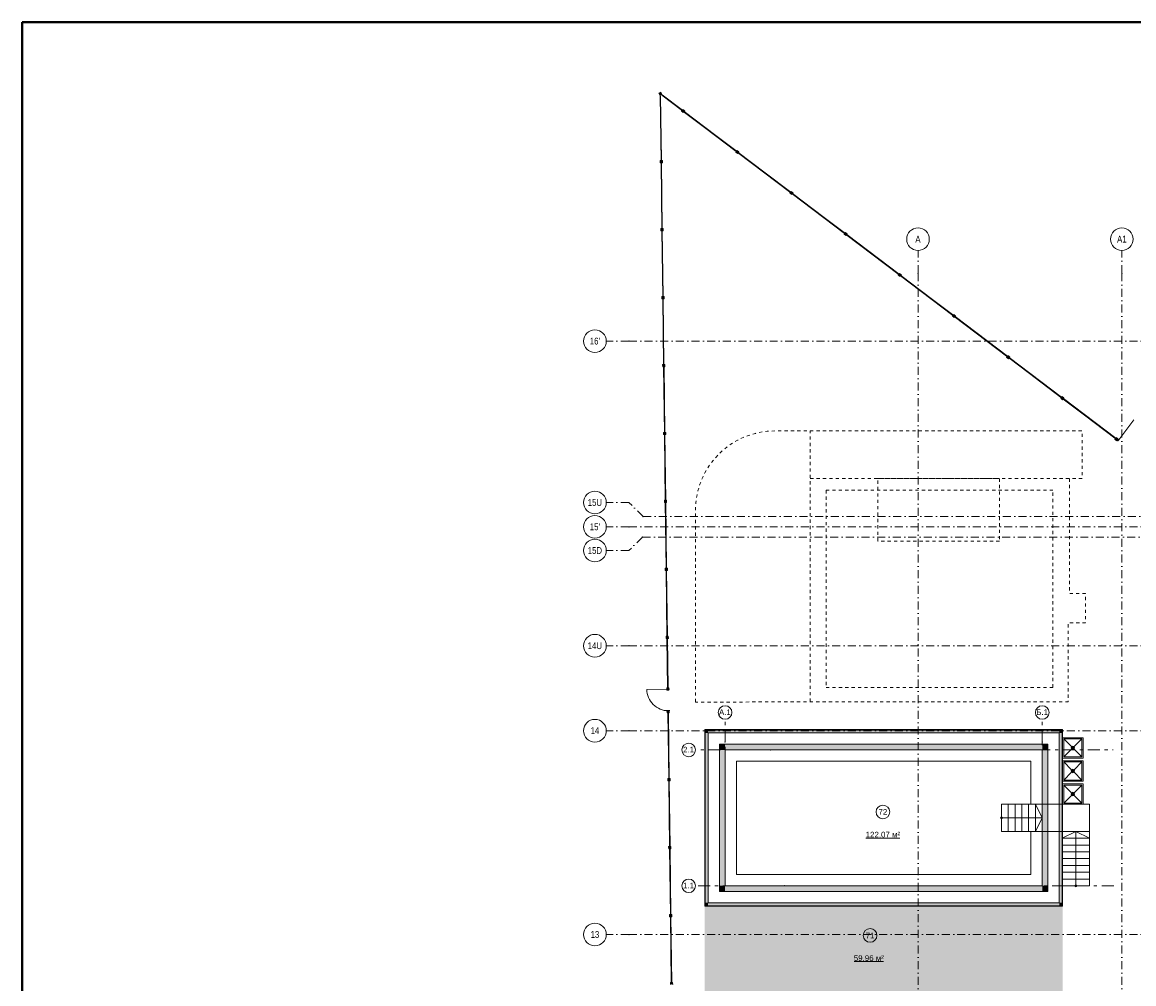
# Model space of a CAD drawing. Header units: millimetres. Extents: x 0 to 415, y 0 to 589.
# Tile 36 of 40: x 20 to 265, y 377 to 589. Entities that reach past the tile are written whole.
import ezdxf
from ezdxf.xclip import XClip

# ---------------------------------------------------------------- set-up
doc = ezdxf.new("R2010")
doc.units = ezdxf.units.MM
doc.header["$MEASUREMENT"] = 0
doc.header["$XCLIPFRAME"] = 0
for name, pattern in [('короткая штриховая', [2.822222, 1.411111, -1.411111]), ('Штрих-Штриховая', [10.936111, 5.291667, -2.116667, 1.411111, -2.116667]), ('Штрихпунктирная', [6.702778, 3.527778, -1.763889, 0, -1.411111])]:
    doc.linetypes.add(name, pattern=pattern)
for name, color, linetype in [('Интерьер - Мебель', 7, 'Continuous'), ('Интерьер - Сантехника', 7, 'Continuous'), ('Конструктив - Лестницы в бассейны', 7, 'Continuous'), ('Конструктив - стены бассейнов жб нов', 7, 'Continuous'), ('Местность - Забор', 7, 'Continuous'), ('УЛИЦА_Штриховка отделки_сцена', 7, 'Continuous'), ('Элемент Модели - Зона', 7, 'Continuous'), ('Элемент модели - Зоны уличных помещений', 7, 'Continuous'), ('Элемент Модели - Оси', 7, 'Continuous'), ('Элемент модели - Оси Улица Бани', 7, 'Continuous')]:
    doc.layers.add(name, color=color, linetype=linetype)
doc.styles.add('СГЕНЕРИР_СТИЛЬ_1', font='txt')
doc.styles.add('СГЕНЕРИР_СТИЛЬ_3', font='txt')

# ---------------------------------------------------------------- blocks, each defined once
blk = doc.blocks.new('Чертеж_2_2', base_point=(217.7, 72.6))
at = {"layer": 'Конструктив - Лестницы в бассейны', "linetype": 'Continuous', "lineweight": 0, "true_color": 0xffffff}
blk.add_hatch(color=7, dxfattribs=at).paths.add_polyline_path([(236.12, 413.16, 1), (236.12, 413.54, 1)])
at = {"layer": 'Конструктив - стены бассейнов жб нов', "linetype": 'Continuous', "lineweight": 0, "true_color": 0x000000}
for points in [[(170.72, 432.85), (170.62, 432.85), (170.72, 432.75)], [(170.72, 432.75), (170.62, 432.85), (170.62, 432.75)], [(170.62, 432.75), (170.62, 393.95), (170.72, 393.95), (170.72, 432.75)], [(170.72, 432.75), (249.52, 432.75), (249.52, 432.85), (170.72, 432.85)], [(171.37, 432.75), (170.72, 432.75), (171.37, 432.1)], [(171.37, 432.1), (170.72, 432.75), (170.72, 432.1)], [(171.37, 394.6), (171.37, 432.1), (170.72, 432.1), (170.72, 394.6)], [(171.37, 432.1), (248.87, 432.1), (248.87, 432.75), (171.37, 432.75)], [(248.87, 432.1), (249.52, 432.1), (249.52, 432.75)], [(248.87, 432.1), (249.52, 432.75), (248.87, 432.75)], [(248.87, 432.1), (248.87, 394.6), (249.52, 394.6), (249.52, 432.1)], [(249.52, 432.75), (249.62, 432.75), (249.62, 432.85)], [(249.52, 432.75), (249.62, 432.85), (249.52, 432.85)], [(249.52, 432.75), (249.52, 393.95), (249.62, 393.95), (249.62, 432.75)], [(175.12, 429.6), (173.87, 429.6), (175.12, 428.35)], [(175.12, 428.35), (173.87, 429.6), (173.87, 428.35)], [(175.12, 428.35), (245.12, 428.35), (245.12, 429.6), (175.12, 429.6)], [(245.12, 428.35), (246.37, 428.35), (246.37, 429.6)], [(245.12, 428.35), (246.37, 429.6), (245.12, 429.6)], [(175.12, 398.35), (175.12, 428.35), (173.87, 428.35), (173.87, 398.35)], [(245.12, 428.35), (245.12, 398.35), (246.37, 398.35), (246.37, 428.35)], [(255.52, 416.38), (249.62, 416.38), (249.62, 416.35), (255.52, 416.35)], [(255.52, 416.35), (255.55, 416.38), (255.52, 416.38)], [(255.52, 416.35), (255.55, 416.35), (255.55, 416.38)], [(255.52, 416.35), (255.52, 410.35), (255.55, 410.35), (255.55, 416.35)], [(255.55, 408.85), (255.55, 410.35), (255.52, 410.35), (255.52, 408.85)], [(175.12, 398.35), (173.87, 397.1), (175.12, 397.1)], [(173.87, 398.35), (173.87, 397.1), (175.12, 398.35)], [(245.12, 398.35), (175.12, 398.35), (175.12, 397.1), (245.12, 397.1)], [(245.12, 398.35), (246.37, 397.1), (246.37, 398.35)], [(245.12, 397.1), (246.37, 397.1), (245.12, 398.35)], [(170.62, 393.85), (170.72, 393.85), (170.72, 393.95)], [(170.72, 393.95), (170.62, 393.95), (170.62, 393.85)], [(171.37, 394.6), (170.72, 393.95), (171.37, 393.95)], [(170.72, 394.6), (170.72, 393.95), (171.37, 394.6)], [(170.72, 393.85), (249.52, 393.85), (249.52, 393.95), (170.72, 393.95)], [(248.87, 394.6), (171.37, 394.6), (171.37, 393.95), (248.87, 393.95)], [(248.87, 394.6), (249.52, 393.95), (249.52, 394.6)], [(248.87, 393.95), (249.52, 393.95), (248.87, 394.6)], [(249.52, 393.95), (249.62, 393.85), (249.62, 393.95)], [(249.52, 393.85), (249.62, 393.85), (249.52, 393.95)]]:
    blk.add_hatch(color=18, dxfattribs=at).paths.add_polyline_path(points)
at = {"layer": 'Местность - Забор', "linetype": 'Continuous', "lineweight": 0, "true_color": 0x000000}
for points in [[(160.51, 573.31), (160.74, 572.87), (161.18, 573.09), (160.96, 573.54)], [(160.9, 572.78), (160.8, 572.78), (160.98, 558.3), (161.08, 558.3)], [(165.75, 569.43), (165.81, 569.51), (161.21, 572.99), (161.15, 572.91)], [(165.79, 569.49), (165.76, 569.45), (165.64, 569.54), (165.51, 569.36), (165.9, 569.06), (166.04, 569.24), (165.92, 569.33), (165.95, 569.37), (166.07, 569.28), (166.21, 569.46), (165.81, 569.76), (165.67, 569.58)], [(177.7, 560.37), (177.76, 560.45), (165.97, 569.39), (165.9, 569.31)], [(177.75, 560.43), (177.72, 560.39), (177.6, 560.48), (177.46, 560.3), (177.86, 560), (178, 560.18), (177.88, 560.27), (177.91, 560.31), (178.03, 560.22), (178.16, 560.4), (177.76, 560.7), (177.63, 560.52)], [(189.66, 551.32), (189.72, 551.4), (177.92, 560.33), (177.86, 560.25)], [(161.01, 558.1), (161.06, 558.1), (161.06, 557.95), (161.29, 557.96), (161.28, 558.46), (161.06, 558.45), (161.06, 558.3), (161.01, 558.3), (161.01, 558.45), (160.78, 558.45), (160.79, 557.95), (161.01, 557.95)], [(161.08, 558.1), (160.98, 558.1), (161.17, 543.3), (161.27, 543.3)], [(189.71, 551.38), (189.68, 551.34), (189.56, 551.43), (189.42, 551.25), (189.82, 550.94), (189.95, 551.12), (189.84, 551.21), (189.87, 551.25), (189.98, 551.16), (190.12, 551.34), (189.72, 551.65), (189.59, 551.47)], [(201.62, 542.26), (201.68, 542.34), (189.88, 551.27), (189.82, 551.19)], [(161.2, 543.1), (161.25, 543.1), (161.25, 542.95), (161.47, 542.96), (161.47, 543.46), (161.24, 543.45), (161.24, 543.3), (161.19, 543.3), (161.19, 543.45), (160.97, 543.45), (160.97, 542.95), (161.2, 542.95)], [(161.27, 543.1), (161.17, 543.1), (161.36, 528.3), (161.46, 528.31)], [(201.66, 542.32), (201.63, 542.28), (201.51, 542.37), (201.38, 542.19), (201.78, 541.89), (201.91, 542.07), (201.79, 542.16), (201.82, 542.2), (201.94, 542.11), (202.08, 542.29), (201.68, 542.59), (201.54, 542.41)], [(213.58, 533.2), (213.64, 533.28), (201.84, 542.22), (201.78, 542.14)], [(213.62, 533.26), (213.59, 533.22), (213.47, 533.31), (213.34, 533.13), (213.73, 532.83), (213.87, 533.01), (213.75, 533.1), (213.78, 533.14), (213.9, 533.05), (214.04, 533.23), (213.64, 533.53), (213.5, 533.35)], [(225.53, 524.15), (225.59, 524.23), (213.8, 533.16), (213.74, 533.08)], [(161.38, 528.1), (161.43, 528.11), (161.44, 527.96), (161.66, 527.96), (161.66, 528.46), (161.43, 528.46), (161.43, 528.31), (161.38, 528.3), (161.38, 528.45), (161.16, 528.45), (161.16, 527.95), (161.39, 527.95)], [(161.46, 528.11), (161.36, 528.1), (161.54, 513.31), (161.64, 513.31)], [(225.58, 524.21), (225.55, 524.17), (225.43, 524.26), (225.29, 524.08), (225.69, 523.78), (225.83, 523.96), (225.71, 524.05), (225.74, 524.09), (225.86, 524), (225.99, 524.17), (225.6, 524.48), (225.46, 524.3)], [(237.49, 515.09), (237.55, 515.17), (225.75, 524.11), (225.69, 524.03)], [(237.54, 515.15), (237.51, 515.11), (237.39, 515.2), (237.25, 515.02), (237.65, 514.72), (237.79, 514.9), (237.67, 514.99), (237.7, 515.03), (237.82, 514.94), (237.95, 515.12), (237.55, 515.42), (237.42, 515.24)], [(161.57, 513.11), (161.62, 513.11), (161.62, 512.96), (161.85, 512.96), (161.84, 513.46), (161.62, 513.46), (161.62, 513.31), (161.57, 513.31), (161.57, 513.46), (161.34, 513.45), (161.35, 512.95), (161.57, 512.96)], [(161.65, 513.11), (161.55, 513.11), (161.73, 498.31), (161.83, 498.31)], [(249.45, 506.03), (249.51, 506.11), (237.71, 515.05), (237.65, 514.97)], [(249.49, 506.09), (249.46, 506.05), (249.34, 506.15), (249.21, 505.97), (249.61, 505.66), (249.74, 505.84), (249.62, 505.93), (249.65, 505.97), (249.77, 505.88), (249.91, 506.06), (249.51, 506.36), (249.37, 506.19)], [(261.41, 496.98), (261.47, 497.06), (249.67, 505.99), (249.61, 505.91)], [(161.76, 498.11), (161.81, 498.11), (161.81, 497.96), (162.04, 497.96), (162.03, 498.46), (161.81, 498.46), (161.81, 498.31), (161.76, 498.31), (161.76, 498.46), (161.53, 498.45), (161.54, 497.95), (161.76, 497.96)], [(161.83, 498.11), (161.73, 498.11), (161.92, 483.31), (162.02, 483.31)], [(261.61, 496.92), (261.73, 496.83), (261.87, 497.01), (261.47, 497.31), (261.33, 497.13), (261.45, 497.04), (261.42, 497), (261.3, 497.09), (261.17, 496.91), (261.56, 496.61), (261.7, 496.79), (261.58, 496.88)], [(261.64, 496.71), (261.82, 496.57), (261.99, 496.79), (261.81, 496.93)], [(161.95, 483.11), (162, 483.11), (162, 482.96), (162.22, 482.96), (162.22, 483.46), (161.99, 483.46), (161.99, 483.31), (161.94, 483.31), (161.94, 483.46), (161.72, 483.46), (161.72, 482.96), (161.95, 482.96)], [(162.02, 483.11), (161.92, 483.11), (162.11, 468.31), (162.21, 468.31)], [(162.14, 468.11), (162.19, 468.11), (162.19, 467.96), (162.41, 467.96), (162.41, 468.46), (162.18, 468.46), (162.18, 468.31), (162.13, 468.31), (162.13, 468.46), (161.91, 468.46), (161.91, 467.96), (162.14, 467.96)], [(162.21, 468.11), (162.11, 468.11), (162.3, 453.31), (162.4, 453.31)], [(162.32, 453.11), (162.37, 453.11), (162.37, 452.96), (162.6, 452.96), (162.59, 453.46), (162.37, 453.46), (162.37, 453.31), (162.32, 453.31), (162.32, 453.46), (162.09, 453.46), (162.1, 452.96), (162.32, 452.96)], [(162.4, 453.11), (162.3, 453.11), (162.44, 441.9), (162.54, 441.9)], [(162.46, 441.9), (162.46, 442.05), (162.24, 442.04), (162.24, 441.54), (162.47, 441.55), (162.47, 441.7), (162.52, 441.7), (162.52, 441.55), (162.74, 441.55), (162.74, 442.05), (162.51, 442.05), (162.51, 441.9)], [(162.53, 436.88), (162.52, 437.03), (162.3, 437.03), (162.31, 436.53), (162.53, 436.53), (162.53, 436.68), (162.58, 436.68), (162.58, 436.53), (162.81, 436.54), (162.8, 437.04), (162.57, 437.03), (162.58, 436.88)], [(162.6, 436.68), (162.5, 436.68), (162.69, 421.88), (162.79, 421.88)], [(162.72, 421.68), (162.77, 421.68), (162.77, 421.53), (162.99, 421.54), (162.99, 422.04), (162.76, 422.03), (162.76, 421.88), (162.71, 421.88), (162.71, 422.03), (162.49, 422.03), (162.49, 421.53), (162.72, 421.53)], [(162.79, 421.68), (162.69, 421.68), (162.88, 406.88), (162.98, 406.89)], [(162.9, 406.69), (162.95, 406.69), (162.96, 406.54), (163.18, 406.54), (163.17, 407.04), (162.95, 407.04), (162.95, 406.89), (162.9, 406.89), (162.9, 407.04), (162.67, 407.03), (162.68, 406.53), (162.91, 406.54)], [(162.98, 406.69), (162.88, 406.68), (163.06, 391.89), (163.16, 391.89)], [(163.09, 391.69), (163.14, 391.69), (163.14, 391.54), (163.37, 391.54), (163.36, 392.04), (163.14, 392.04), (163.14, 391.89), (163.09, 391.89), (163.09, 392.04), (162.86, 392.03), (162.87, 391.53), (163.09, 391.54)], [(163.17, 391.69), (163.07, 391.69), (163.25, 376.89), (163.35, 376.89)], [(163.28, 376.69), (163.33, 376.69), (163.33, 376.54), (163.56, 376.54), (163.55, 377.04), (163.32, 377.04), (163.33, 376.89), (163.28, 376.89), (163.27, 377.04), (163.05, 377.03), (163.06, 376.53), (163.28, 376.54)]]:
    blk.add_hatch(color=18, dxfattribs=at).paths.add_polyline_path(points)
at = {"layer": 'УЛИЦА_Штриховка отделки_сцена', "linetype": 'Continuous', "lineweight": 0, "true_color": 0x000000}
blk.add_hatch(color=18, dxfattribs=at).paths.add_polyline_path([(170.62, 374.95), (249.62, 374.95), (249.62, 393.85), (170.62, 393.85)])
at = {"layer": 'Интерьер - Мебель', "color": 7, "linetype": 'короткая штриховая', "lineweight": 15, "ltscale": 0.5}
for p, q in [((193.91, 439), (193.91, 498.77)), ((193.91, 488.26), (253.95, 488.26)), ((208.86, 488.26), (235.69, 488.26)), ((208.86, 474.41), (208.86, 488.26)), ((235.69, 488.26), (235.69, 474.41)), ((247.48, 485.7), (197.41, 485.7)), ((197.41, 485.7), (197.41, 442.13)), ((247.48, 442.13), (247.48, 485.7)), ((235.69, 474.41), (208.86, 474.41)), ((197.41, 442.13), (247.48, 442.13))]:
    blk.add_line(p, q, dxfattribs=at)
at = {"layer": 'Интерьер - Мебель', "color": 7, "linetype": 'короткая штриховая', "lineweight": 15, "ltscale": 0.5, "flags": 128}
blk.add_lwpolyline([(168.61, 438.92), (168.61, 481.27, -0.414214), (186.11, 498.77), (253.95, 498.77), (253.95, 488.26), (251.15, 488.26), (251.15, 462.89), (254.65, 462.89), (254.65, 456.39), (250.81, 456.39), (250.81, 439)], format="xyb", close=True, dxfattribs=at)
at = {"layer": 'Интерьер - Сантехника', "color": 7, "linetype": 'Continuous', "lineweight": 15, "ltscale": 0.5}
for p, q in [((253.87, 430.8), (249.87, 430.8)), ((249.87, 430.8), (249.87, 426.8)), ((249.87, 430.8), (251.59, 429.09)), ((253.87, 430.8), (252.15, 429.09)), ((253.87, 426.8), (253.87, 430.8)), ((249.87, 426.8), (251.59, 428.52)), ((252.12, 428.8), (251.62, 428.8)), ((251.87, 428.55), (251.87, 429.05)), ((253.87, 426.8), (252.15, 428.52)), ((249.87, 426.8), (253.87, 426.8)), ((253.87, 425.7), (249.87, 425.7)), ((249.87, 425.7), (249.87, 421.7)), ((249.87, 425.7), (251.59, 423.99)), ((253.87, 425.7), (252.15, 423.99)), ((253.87, 421.7), (253.87, 425.7)), ((249.87, 421.7), (251.59, 423.42)), ((252.12, 423.7), (251.62, 423.7)), ((251.87, 423.45), (251.87, 423.95)), ((253.87, 421.7), (252.15, 423.42)), ((249.87, 421.7), (253.87, 421.7)), ((253.87, 420.6), (249.87, 420.6)), ((249.87, 420.6), (249.87, 416.6)), ((249.87, 420.6), (251.59, 418.89)), ((253.87, 420.6), (252.15, 418.89)), ((253.87, 416.6), (253.87, 420.6)), ((249.87, 416.6), (251.59, 418.32)), ((252.12, 418.6), (251.62, 418.6)), ((251.87, 418.35), (251.87, 418.85)), ((253.87, 416.6), (252.15, 418.32)), ((249.87, 416.6), (253.87, 416.6))]:
    blk.add_line(p, q, dxfattribs=at)
at = {"layer": 'Интерьер - Сантехника', "color": 7, "linetype": 'Continuous', "lineweight": 15, "ltscale": 0.5, "flags": 128}
for points in [[(254.12, 426.55), (254.12, 431.05), (249.62, 431.05), (249.62, 426.55)], [(254.12, 421.45), (254.12, 425.95), (249.62, 425.95), (249.62, 421.45)], [(254.12, 416.35), (254.12, 420.85), (249.62, 420.85), (249.62, 416.35)]]:
    blk.add_lwpolyline(points, close=True, dxfattribs=at)
at = {"layer": 'Интерьер - Сантехника', "color": 7, "linetype": 'Continuous', "lineweight": 15, "ltscale": 0.5}
for centre, radius in [((251.87, 428.8), 0.4), ((251.87, 428.8), 0.25), ((251.87, 423.7), 0.4), ((251.87, 423.7), 0.25), ((251.87, 418.6), 0.4), ((251.87, 418.6), 0.25)]:
    blk.add_circle(centre, radius, dxfattribs=at)
at = {"layer": 'Конструктив - Лестницы в бассейны', "color": 7, "linetype": 'Continuous', "lineweight": 15, "ltscale": 0.5, "flags": 128}
blk.add_lwpolyline([(245.12, 410.35), (245.12, 416.35), (255.52, 416.35), (255.52, 410.35)], close=True, dxfattribs=at)
for points in [[(236.12, 413.16, 1), (236.12, 413.54, 1)], [(252.33, 398.35, -1), (252.71, 398.35, -1)]]:
    blk.add_lwpolyline(points, format="xyb", close=True, dxfattribs=at)
at = {"layer": 'Конструктив - стены бассейнов жб нов', "color": 251, "linetype": 'Continuous', "lineweight": 20, "ltscale": 0.5, "true_color": 0x575757}
for p, q in [((171.37, 432.75), (170.72, 432.75)), ((170.72, 432.75), (170.72, 432.1)), ((171.37, 432.75), (170.72, 432.75)), ((170.72, 432.1), (170.72, 394.6)), ((248.87, 432.75), (171.37, 432.75)), ((249.52, 432.75), (248.87, 432.75)), ((249.52, 432.1), (249.52, 432.75)), ((249.52, 432.1), (249.52, 432.75)), ((249.52, 394.6), (249.52, 432.1)), ((170.72, 394.6), (170.72, 393.95)), ((170.72, 393.95), (171.37, 393.95)), ((170.72, 393.95), (171.37, 393.95)), ((171.37, 393.95), (248.87, 393.95)), ((248.87, 393.95), (249.52, 393.95)), ((249.52, 393.95), (249.52, 394.6)), ((249.52, 393.95), (249.52, 394.6))]:
    blk.add_line(p, q, dxfattribs=at)
at = {"layer": 'Конструктив - стены бассейнов жб нов', "color": 251, "linetype": 'Continuous', "lineweight": 20, "ltscale": 0.5, "true_color": 0x575757, "flags": 128}
for points in [[(170.62, 432.85), (170.72, 432.85)], [(170.62, 432.85), (170.62, 393.85)], [(249.62, 432.85), (170.72, 432.85)], [(171.37, 394.6), (171.37, 432.1)], [(171.37, 432.1), (248.87, 432.1)], [(248.87, 432.1), (248.87, 394.6)], [(249.62, 432.85), (249.62, 432.75)], [(249.62, 393.95), (249.62, 432.75)], [(173.87, 429.6), (175.12, 429.6)], [(173.87, 429.6), (173.87, 397.1)], [(246.37, 429.6), (175.12, 429.6)], [(246.37, 429.6), (246.37, 428.35)], [(175.12, 398.35), (175.12, 428.35)], [(175.12, 428.35), (245.12, 428.35)], [(245.12, 428.35), (245.12, 398.35)], [(246.37, 398.35), (246.37, 428.35)], [(245.12, 398.35), (175.12, 398.35)], [(246.37, 397.1), (246.37, 398.35)], [(173.87, 397.1), (175.12, 397.1)], [(175.12, 397.1), (246.37, 397.1)], [(170.62, 393.85), (170.72, 393.85)], [(170.72, 393.85), (249.62, 393.85)], [(248.87, 394.6), (171.37, 394.6)], [(249.62, 393.85), (249.62, 393.95)]]:
    blk.add_lwpolyline(points, dxfattribs=at)
at = {"layer": 'Конструктив - стены бассейнов жб нов', "color": 7, "linetype": 'Continuous', "lineweight": 15, "ltscale": 0.5, "flags": 128}
blk.add_lwpolyline([(175.12, 428.35), (175.12, 398.35), (245.12, 398.35), (245.12, 410.35), (242.62, 410.35), (242.62, 400.85), (177.62, 400.85), (177.62, 425.85), (242.62, 425.85), (242.62, 416.35), (245.12, 416.35), (245.12, 428.35)], close=True, dxfattribs=at)
at = {"layer": 'Конструктив - стены бассейнов жб нов', "color": 251, "linetype": 'Continuous', "lineweight": 5, "ltscale": 0.5, "true_color": 0x575757, "flags": 128}
for points in [[(255.52, 416.38), (249.62, 416.38)], [(249.62, 416.38), (249.62, 416.35)], [(249.62, 416.35), (255.52, 416.35)], [(255.55, 416.38), (255.52, 416.38)], [(255.52, 416.35), (255.52, 410.35)], [(255.55, 410.35), (255.55, 416.38)], [(255.52, 410.35), (255.52, 408.85)], [(255.55, 408.85), (255.55, 410.35)], [(255.52, 408.85), (255.55, 408.85)]]:
    blk.add_lwpolyline(points, dxfattribs=at)
at = {"layer": 'Конструктив - стены бассейнов жб нов', "color": 251, "linetype": 'Continuous', "lineweight": 15, "ltscale": 0.5, "true_color": 0x575757, "flags": 128}
for points in [[(255.55, 408.85), (255.52, 408.85)], [(255.52, 408.85), (255.52, 407.35)], [(255.52, 407.35), (255.52, 405.85)], [(255.55, 407.35), (255.55, 408.85)], [(255.55, 405.85), (255.55, 407.35)], [(255.52, 405.85), (255.52, 404.35)], [(255.55, 404.35), (255.55, 405.85)], [(255.52, 404.35), (255.52, 402.85)], [(255.52, 402.85), (255.52, 401.35)], [(255.55, 402.85), (255.55, 404.35)], [(255.55, 401.35), (255.55, 402.85)], [(255.52, 401.35), (255.52, 399.85)], [(255.55, 399.85), (255.55, 401.35)], [(255.52, 399.85), (255.52, 398.35)], [(255.55, 398.35), (255.52, 398.35)], [(255.55, 398.35), (255.55, 399.85)]]:
    blk.add_lwpolyline(points, dxfattribs=at)
at = {"layer": 'Местность - Забор', "color": 7, "linetype": 'Continuous', "lineweight": 15, "ltscale": 0.5}
for p, q in [((160.96, 573.54), (160.51, 573.31)), ((160.51, 573.31), (160.74, 572.87)), ((161.18, 573.09), (160.74, 572.87)), ((160.96, 573.54), (161.18, 573.09)), ((165.64, 569.54), (165.51, 569.36)), ((165.51, 569.36), (165.9, 569.06)), ((165.64, 569.54), (165.76, 569.45)), ((165.81, 569.76), (165.67, 569.58)), ((165.67, 569.58), (165.79, 569.49)), ((165.79, 569.49), (165.76, 569.45)), ((165.81, 569.76), (166.21, 569.46)), ((166.04, 569.24), (165.9, 569.06)), ((165.95, 569.37), (165.92, 569.33)), ((165.92, 569.33), (166.04, 569.24)), ((165.95, 569.37), (166.07, 569.28)), ((166.21, 569.46), (166.07, 569.28)), ((177.6, 560.48), (177.46, 560.3)), ((177.46, 560.3), (177.86, 560)), ((177.6, 560.48), (177.72, 560.39)), ((177.76, 560.7), (177.63, 560.52)), ((177.63, 560.52), (177.75, 560.43)), ((177.75, 560.43), (177.72, 560.39)), ((177.76, 560.7), (178.16, 560.4)), ((178, 560.18), (177.86, 560)), ((177.91, 560.31), (177.88, 560.27)), ((177.88, 560.27), (178, 560.18)), ((177.91, 560.31), (178.03, 560.22)), ((178.16, 560.4), (178.03, 560.22)), ((160.78, 558.45), (160.79, 557.95)), ((161.01, 558.45), (160.78, 558.45)), ((161.01, 557.95), (160.79, 557.95)), ((161.01, 558.45), (161.01, 558.3)), ((161.06, 558.3), (161.01, 558.3)), ((161.01, 558.1), (161.01, 557.95)), ((161.06, 558.1), (161.01, 558.1)), ((161.28, 558.46), (161.06, 558.45)), ((161.06, 558.45), (161.06, 558.3)), ((161.06, 558.1), (161.06, 557.95)), ((161.29, 557.96), (161.06, 557.95)), ((161.28, 558.46), (161.29, 557.96)), ((189.56, 551.43), (189.42, 551.25)), ((189.42, 551.25), (189.82, 550.94)), ((189.56, 551.43), (189.68, 551.34)), ((189.72, 551.65), (189.59, 551.47)), ((189.59, 551.47), (189.71, 551.38)), ((189.71, 551.38), (189.68, 551.34)), ((189.72, 551.65), (190.12, 551.34)), ((189.95, 551.12), (189.82, 550.94)), ((189.87, 551.25), (189.84, 551.21)), ((189.84, 551.21), (189.95, 551.12)), ((189.87, 551.25), (189.98, 551.16)), ((190.12, 551.34), (189.98, 551.16)), ((160.97, 543.45), (160.97, 542.95)), ((161.19, 543.45), (160.97, 543.45)), ((161.2, 542.95), (160.97, 542.95)), ((161.19, 543.45), (161.19, 543.3)), ((161.24, 543.3), (161.19, 543.3)), ((161.2, 543.1), (161.2, 542.95)), ((161.25, 543.1), (161.2, 543.1)), ((161.47, 543.46), (161.24, 543.45)), ((161.24, 543.45), (161.24, 543.3)), ((161.25, 543.1), (161.25, 542.95)), ((161.47, 542.96), (161.25, 542.95)), ((161.47, 543.46), (161.47, 542.96)), ((201.51, 542.37), (201.38, 542.19)), ((201.38, 542.19), (201.78, 541.89)), ((201.51, 542.37), (201.63, 542.28)), ((201.68, 542.59), (201.54, 542.41)), ((201.54, 542.41), (201.66, 542.32)), ((201.66, 542.32), (201.63, 542.28)), ((201.68, 542.59), (202.08, 542.29)), ((201.82, 542.2), (201.79, 542.16)), ((201.82, 542.2), (201.94, 542.11)), ((202.08, 542.29), (201.94, 542.11)), ((201.91, 542.07), (201.78, 541.89)), ((201.79, 542.16), (201.91, 542.07)), ((213.47, 533.31), (213.34, 533.13)), ((213.34, 533.13), (213.73, 532.83)), ((213.47, 533.31), (213.59, 533.22)), ((213.64, 533.53), (213.5, 533.35)), ((213.5, 533.35), (213.62, 533.26)), ((213.62, 533.26), (213.59, 533.22)), ((213.64, 533.53), (214.04, 533.23)), ((213.87, 533.01), (213.73, 532.83)), ((213.78, 533.14), (213.75, 533.1)), ((213.75, 533.1), (213.87, 533.01)), ((213.78, 533.14), (213.9, 533.05)), ((214.04, 533.23), (213.9, 533.05)), ((161.16, 528.45), (161.16, 527.95)), ((161.38, 528.45), (161.16, 528.45)), ((161.39, 527.95), (161.16, 527.95)), ((161.38, 528.45), (161.38, 528.3)), ((161.43, 528.31), (161.38, 528.3)), ((161.43, 528.11), (161.38, 528.1)), ((161.38, 528.1), (161.39, 527.95)), ((161.43, 528.46), (161.43, 528.31)), ((161.66, 528.46), (161.43, 528.46)), ((161.43, 528.11), (161.44, 527.96)), ((161.66, 527.96), (161.44, 527.96)), ((161.66, 528.46), (161.66, 527.96)), ((225.43, 524.26), (225.29, 524.08)), ((225.29, 524.08), (225.69, 523.78)), ((225.43, 524.26), (225.55, 524.17)), ((225.6, 524.48), (225.46, 524.3)), ((225.46, 524.3), (225.58, 524.21)), ((225.58, 524.21), (225.55, 524.17)), ((225.6, 524.48), (225.99, 524.17)), ((225.83, 523.96), (225.69, 523.78)), ((225.74, 524.09), (225.71, 524.05)), ((225.71, 524.05), (225.83, 523.96)), ((225.74, 524.09), (225.86, 524)), ((225.99, 524.17), (225.86, 524)), ((237.39, 515.2), (237.25, 515.02)), ((237.39, 515.2), (237.51, 515.11)), ((237.55, 515.42), (237.42, 515.24)), ((237.42, 515.24), (237.54, 515.15)), ((237.55, 515.42), (237.95, 515.12)), ((161.57, 513.46), (161.34, 513.45)), ((161.34, 513.45), (161.35, 512.95)), ((161.57, 512.96), (161.35, 512.95)), ((161.57, 513.46), (161.57, 513.31)), ((161.62, 513.31), (161.57, 513.31)), ((161.57, 513.11), (161.57, 512.96)), ((161.62, 513.11), (161.57, 513.11)), ((161.62, 513.46), (161.62, 513.31)), ((161.84, 513.46), (161.62, 513.46)), ((161.62, 513.11), (161.62, 512.96)), ((161.85, 512.96), (161.62, 512.96)), ((161.84, 513.46), (161.85, 512.96)), ((237.25, 515.02), (237.65, 514.72)), ((237.54, 515.15), (237.51, 515.11)), ((237.79, 514.9), (237.65, 514.72)), ((237.7, 515.03), (237.67, 514.99)), ((237.67, 514.99), (237.79, 514.9)), ((237.7, 515.03), (237.82, 514.94)), ((237.95, 515.12), (237.82, 514.94)), ((249.34, 506.15), (249.21, 505.97)), ((249.21, 505.97), (249.61, 505.66)), ((249.34, 506.15), (249.46, 506.05)), ((249.51, 506.36), (249.37, 506.19)), ((249.37, 506.19), (249.49, 506.09)), ((249.49, 506.09), (249.46, 506.05)), ((249.51, 506.36), (249.91, 506.06)), ((249.74, 505.84), (249.61, 505.66)), ((249.65, 505.97), (249.62, 505.93)), ((249.62, 505.93), (249.74, 505.84)), ((249.65, 505.97), (249.77, 505.88)), ((249.91, 506.06), (249.77, 505.88)), ((161.76, 498.46), (161.53, 498.45)), ((161.53, 498.45), (161.54, 497.95)), ((161.76, 498.46), (161.76, 498.31)), ((161.81, 498.31), (161.76, 498.31)), ((161.76, 498.11), (161.76, 497.96)), ((161.81, 498.11), (161.76, 498.11)), ((161.81, 498.46), (161.81, 498.31)), ((162.03, 498.46), (161.81, 498.46)), ((161.81, 498.11), (161.81, 497.96)), ((162.03, 498.46), (162.04, 497.96)), ((161.76, 497.96), (161.54, 497.95)), ((162.04, 497.96), (161.81, 497.96)), ((261.3, 497.09), (261.17, 496.91)), ((261.17, 496.91), (261.56, 496.61)), ((261.3, 497.09), (261.42, 497)), ((261.47, 497.31), (261.33, 497.13)), ((261.33, 497.13), (261.45, 497.04)), ((261.45, 497.04), (261.42, 497)), ((261.47, 497.31), (261.87, 497.01)), ((261.7, 496.79), (261.56, 496.61)), ((261.61, 496.92), (261.58, 496.88)), ((261.58, 496.88), (261.7, 496.79)), ((261.61, 496.92), (261.73, 496.83)), ((261.87, 497.01), (261.73, 496.83)), ((161.72, 483.46), (161.72, 482.96)), ((161.94, 483.46), (161.72, 483.46)), ((161.94, 483.46), (161.94, 483.31)), ((161.99, 483.31), (161.94, 483.31)), ((161.99, 483.46), (161.99, 483.31)), ((162.22, 483.46), (161.99, 483.46)), ((162.22, 483.46), (162.22, 482.96)), ((161.95, 482.96), (161.72, 482.96)), ((161.95, 483.11), (161.95, 482.96)), ((162, 483.11), (161.95, 483.11)), ((162, 483.11), (162, 482.96)), ((162.22, 482.96), (162, 482.96)), ((161.91, 468.46), (161.91, 467.96)), ((162.13, 468.46), (161.91, 468.46)), ((162.14, 467.96), (161.91, 467.96)), ((162.13, 468.46), (162.13, 468.31)), ((162.18, 468.31), (162.13, 468.31)), ((162.14, 468.11), (162.14, 467.96)), ((162.19, 468.11), (162.14, 468.11)), ((162.18, 468.46), (162.18, 468.31)), ((162.41, 468.46), (162.18, 468.46)), ((162.19, 468.11), (162.19, 467.96)), ((162.41, 467.96), (162.19, 467.96)), ((162.41, 468.46), (162.41, 467.96)), ((162.09, 453.46), (162.1, 452.96)), ((162.32, 453.46), (162.09, 453.46)), ((162.32, 452.96), (162.1, 452.96)), ((162.32, 453.46), (162.32, 453.31)), ((162.37, 453.31), (162.32, 453.31)), ((162.32, 453.11), (162.32, 452.96)), ((162.37, 453.11), (162.32, 453.11)), ((162.37, 453.46), (162.37, 453.31)), ((162.59, 453.46), (162.37, 453.46)), ((162.37, 453.11), (162.37, 452.96)), ((162.6, 452.96), (162.37, 452.96)), ((162.59, 453.46), (162.6, 452.96)), ((162.46, 442.05), (162.24, 442.04)), ((162.24, 442.04), (162.24, 441.54)), ((162.46, 442.05), (162.46, 441.9)), ((162.51, 441.9), (162.46, 441.9)), ((162.47, 441.7), (162.47, 441.55)), ((162.52, 441.7), (162.47, 441.7)), ((162.51, 442.05), (162.51, 441.9)), ((162.74, 442.05), (162.51, 442.05)), ((162.52, 441.7), (162.52, 441.55)), ((162.74, 442.05), (162.74, 441.55)), ((162.47, 441.55), (162.24, 441.54)), ((162.74, 441.55), (162.52, 441.55)), ((162.3, 437.03), (162.31, 436.53)), ((162.52, 437.03), (162.3, 437.03)), ((162.52, 437.03), (162.53, 436.88)), ((162.58, 436.88), (162.53, 436.88)), ((162.53, 436.68), (162.53, 436.53)), ((162.58, 436.68), (162.53, 436.68)), ((162.8, 437.04), (162.57, 437.03)), ((162.57, 437.03), (162.58, 436.88)), ((162.58, 436.68), (162.58, 436.53)), ((162.8, 437.04), (162.81, 436.54)), ((162.53, 436.53), (162.31, 436.53)), ((162.81, 436.54), (162.58, 436.53)), ((162.49, 422.03), (162.49, 421.53)), ((162.71, 422.03), (162.49, 422.03)), ((162.71, 422.03), (162.71, 421.88)), ((162.99, 422.04), (162.76, 422.03)), ((162.76, 422.03), (162.76, 421.88)), ((162.99, 422.04), (162.99, 421.54)), ((162.72, 421.53), (162.49, 421.53)), ((162.76, 421.88), (162.71, 421.88)), ((162.72, 421.68), (162.72, 421.53)), ((162.77, 421.68), (162.72, 421.68)), ((162.77, 421.68), (162.77, 421.53)), ((162.99, 421.54), (162.77, 421.53)), ((162.9, 407.04), (162.67, 407.03)), ((162.67, 407.03), (162.68, 406.53)), ((162.91, 406.54), (162.68, 406.53)), ((162.9, 407.04), (162.9, 406.89)), ((162.95, 406.89), (162.9, 406.89)), ((162.9, 406.69), (162.91, 406.54)), ((162.95, 406.69), (162.9, 406.69)), ((162.95, 407.04), (162.95, 406.89)), ((163.17, 407.04), (162.95, 407.04)), ((162.95, 406.69), (162.96, 406.54)), ((163.18, 406.54), (162.96, 406.54)), ((163.17, 407.04), (163.18, 406.54)), ((163.09, 392.04), (162.86, 392.03)), ((162.86, 392.03), (162.87, 391.53)), ((163.09, 391.54), (162.87, 391.53)), ((163.09, 392.04), (163.09, 391.89)), ((163.14, 391.89), (163.09, 391.89)), ((163.09, 391.69), (163.09, 391.54)), ((163.14, 391.69), (163.09, 391.69)), ((163.14, 392.04), (163.14, 391.89)), ((163.36, 392.04), (163.14, 392.04)), ((163.14, 391.69), (163.14, 391.54)), ((163.37, 391.54), (163.14, 391.54)), ((163.36, 392.04), (163.37, 391.54)), ((163.27, 377.04), (163.05, 377.03)), ((163.05, 377.03), (163.06, 376.53)), ((163.27, 377.04), (163.28, 376.89)), ((163.33, 376.89), (163.28, 376.89)), ((163.32, 377.04), (163.33, 376.89)), ((163.55, 377.04), (163.32, 377.04)), ((163.55, 377.04), (163.56, 376.54))]:
    blk.add_line(p, q, dxfattribs=at)
at = {"layer": 'Местность - Забор', "color": 7, "linetype": 'Continuous', "lineweight": 15, "ltscale": 0.5, "flags": 128}
for points in [[(160.8, 572.78), (160.98, 558.45)], [(160.9, 572.78), (160.8, 572.78)], [(160.9, 572.78), (161.08, 558.45)], [(161.15, 572.91), (161.21, 572.99)], [(165.63, 569.52), (161.15, 572.91)], [(165.69, 569.6), (161.21, 572.99)], [(177.58, 560.46), (166.02, 569.22)], [(177.64, 560.54), (166.08, 569.3)], [(189.54, 551.41), (177.98, 560.16)], [(189.6, 551.49), (178.04, 560.24)], [(160.99, 557.95), (161.17, 543.45)], [(161.09, 557.95), (161.27, 543.45)], [(201.5, 542.35), (189.94, 551.1)], [(201.56, 542.43), (190, 551.18)], [(161.17, 542.95), (161.36, 528.45)], [(161.27, 542.95), (161.46, 528.46)], [(213.46, 533.29), (201.9, 542.05)], [(213.52, 533.37), (201.96, 542.13)], [(225.41, 524.24), (213.85, 532.99)], [(225.47, 524.32), (213.92, 533.07)], [(161.36, 527.95), (161.54, 513.46)], [(161.46, 527.96), (161.64, 513.46)], [(237.37, 515.18), (225.81, 523.94)], [(237.43, 515.26), (225.87, 524.02)], [(161.55, 512.96), (161.73, 498.46)], [(161.65, 512.96), (161.83, 498.46)], [(249.33, 506.13), (237.77, 514.88)], [(249.39, 506.2), (237.83, 514.96)], [(261.29, 497.07), (249.73, 505.82)], [(261.35, 497.15), (249.79, 505.9)], [(161.74, 497.96), (161.92, 483.46)], [(161.84, 497.96), (162.02, 483.46)], [(161.92, 482.96), (162.11, 468.46)], [(162.02, 482.96), (162.21, 468.46)], [(162.11, 467.96), (162.29, 453.46)], [(162.21, 467.96), (162.39, 453.46)], [(162.3, 452.96), (162.44, 442.05)], [(162.4, 452.96), (162.54, 442.05)], [(162.51, 436.53), (162.69, 422.03)], [(162.61, 436.53), (162.79, 422.03)], [(162.69, 421.53), (162.87, 407.03)], [(162.79, 421.53), (162.97, 407.04)], [(162.88, 406.53), (163.06, 392.04)], [(162.98, 406.54), (163.16, 392.04)], [(163.07, 391.54), (163.25, 377.04)], [(163.17, 391.54), (163.35, 377.04)]]:
    blk.add_lwpolyline(points, dxfattribs=at)
for points in [[(160.9, 572.78), (160.8, 572.78), (160.98, 558.3), (161.08, 558.3)], [(165.75, 569.43), (165.81, 569.51), (161.21, 572.99), (161.15, 572.91)], [(177.7, 560.37), (177.76, 560.45), (165.97, 569.39), (165.9, 569.31)], [(189.66, 551.32), (189.72, 551.4), (177.92, 560.33), (177.86, 560.25)], [(161.08, 558.1), (160.98, 558.1), (161.17, 543.3), (161.27, 543.3)], [(201.62, 542.26), (201.68, 542.34), (189.88, 551.27), (189.82, 551.19)], [(161.27, 543.1), (161.17, 543.1), (161.36, 528.3), (161.46, 528.31)], [(213.58, 533.2), (213.64, 533.28), (201.84, 542.22), (201.78, 542.14)], [(225.53, 524.15), (225.59, 524.23), (213.8, 533.16), (213.74, 533.08)], [(161.46, 528.11), (161.36, 528.1), (161.54, 513.31), (161.64, 513.31)], [(237.49, 515.09), (237.55, 515.17), (225.75, 524.11), (225.69, 524.03)], [(161.65, 513.11), (161.55, 513.11), (161.73, 498.31), (161.83, 498.31)], [(249.45, 506.03), (249.51, 506.11), (237.71, 515.05), (237.65, 514.97)], [(261.41, 496.98), (261.47, 497.06), (249.67, 505.99), (249.61, 505.91)], [(161.83, 498.11), (161.73, 498.11), (161.92, 483.31), (162.02, 483.31)], [(261.64, 496.71), (261.82, 496.57), (261.99, 496.79), (261.81, 496.93)], [(162.02, 483.11), (161.92, 483.11), (162.11, 468.31), (162.21, 468.31)], [(162.21, 468.11), (162.11, 468.11), (162.3, 453.31), (162.4, 453.31)], [(162.4, 453.11), (162.3, 453.11), (162.44, 441.9), (162.54, 441.9)], [(162.6, 436.68), (162.5, 436.68), (162.69, 421.88), (162.79, 421.88)], [(162.79, 421.68), (162.69, 421.68), (162.88, 406.88), (162.98, 406.89)], [(162.98, 406.69), (162.88, 406.68), (163.06, 391.89), (163.16, 391.89)], [(163.17, 391.69), (163.07, 391.69), (163.25, 376.89), (163.35, 376.89)]]:
    blk.add_lwpolyline(points, close=True, dxfattribs=at)
at = {"layer": 'Элемент Модели - Зона', "color": 7, "linetype": 'Continuous', "lineweight": 15, "ltscale": 0.5}
for p, q in [((261.99, 496.79), (265.32, 501.2)), ((162.59, 441.78), (157.82, 441.72)), ((162.86, 441.79), (162.59, 441.78)), ((162.59, 441.78), (162.86, 441.79)), ((162.92, 437.02), (162.65, 437.02)), ((162.65, 437.02), (162.92, 437.02)), ((236.12, 416.35), (236.12, 410.35)), ((237.62, 416.35), (236.12, 416.35)), ((237.62, 410.35), (237.62, 416.35)), ((237.62, 416.35), (237.62, 410.35)), ((239.12, 416.35), (237.62, 416.35)), ((239.12, 410.35), (239.12, 416.35)), ((239.12, 416.35), (239.12, 410.35)), ((240.62, 416.35), (239.12, 416.35)), ((240.62, 410.35), (240.62, 416.35)), ((240.62, 416.35), (240.62, 410.35)), ((242.12, 416.35), (240.62, 416.35)), ((242.12, 410.35), (242.12, 416.35)), ((242.12, 416.35), (242.12, 410.35)), ((243.62, 416.35), (242.12, 416.35)), ((243.62, 410.35), (243.62, 416.35)), ((243.62, 416.35), (243.62, 410.35)), ((245.12, 416.35), (243.62, 416.35)), ((245.12, 413.35), (243.62, 416.35)), ((245.12, 410.35), (245.12, 416.35)), ((236.12, 413.35), (237.62, 413.35)), ((237.62, 413.35), (243.62, 413.35)), ((243.62, 413.35), (245.12, 413.35)), ((243.62, 410.35), (245.12, 413.35)), ((236.12, 410.35), (237.62, 410.35)), ((237.62, 410.35), (239.12, 410.35)), ((239.12, 410.35), (240.62, 410.35)), ((240.62, 410.35), (242.12, 410.35)), ((242.12, 410.35), (243.62, 410.35)), ((243.62, 410.35), (245.12, 410.35)), ((249.52, 408.85), (249.52, 410.35)), ((249.52, 410.35), (255.52, 410.35)), ((249.52, 408.85), (252.52, 410.35)), ((252.52, 408.85), (252.52, 410.35)), ((252.52, 410.35), (255.52, 408.85)), ((255.52, 410.35), (255.52, 408.85)), ((249.52, 407.35), (249.52, 408.85)), ((249.52, 408.85), (255.52, 408.85)), ((255.52, 408.85), (249.52, 408.85)), ((249.52, 405.85), (249.52, 407.35)), ((249.52, 407.35), (255.52, 407.35)), ((255.52, 407.35), (249.52, 407.35)), ((252.52, 399.85), (252.52, 408.85)), ((255.52, 408.85), (255.52, 407.35)), ((255.52, 407.35), (255.52, 405.85)), ((249.52, 404.35), (249.52, 405.85)), ((249.52, 405.85), (255.52, 405.85)), ((255.52, 405.85), (249.52, 405.85)), ((255.52, 405.85), (255.52, 404.35)), ((249.52, 402.85), (249.52, 404.35)), ((249.52, 404.35), (255.52, 404.35)), ((255.52, 404.35), (249.52, 404.35)), ((249.52, 401.35), (249.52, 402.85)), ((249.52, 402.85), (255.52, 402.85)), ((255.52, 402.85), (249.52, 402.85)), ((255.52, 404.35), (255.52, 402.85)), ((255.52, 402.85), (255.52, 401.35)), ((249.52, 399.85), (249.52, 401.35)), ((249.52, 401.35), (255.52, 401.35)), ((255.52, 401.35), (249.52, 401.35)), ((255.52, 401.35), (255.52, 399.85)), ((249.52, 398.35), (249.52, 399.85)), ((249.52, 399.85), (255.52, 399.85)), ((255.52, 399.85), (249.52, 399.85)), ((255.52, 398.35), (249.52, 398.35)), ((252.52, 398.35), (252.52, 399.85)), ((255.52, 399.85), (255.52, 398.35))]:
    blk.add_line(p, q, dxfattribs=at)
blk.add_arc((162.59, 441.78), 4.77, 180.7166, 270.7166, dxfattribs=at)
at = {"layer": 'Элемент модели - Зоны уличных помещений', "color": 7, "linetype": 'Continuous', "lineweight": 15, "ltscale": 0.5}
for p, q in [((206.22, 408.89), (213.67, 408.89)), ((203.6, 381.63), (210.1, 381.63))]:
    blk.add_line(p, q, dxfattribs=at)
at = {"layer": 'Элемент модели - Зоны уличных помещений', "color": 7, "linetype": 'Continuous', "lineweight": 15, "ltscale": 0.5, "flags": 128}
for points in [[(211.45, 414.66, 1), (208.45, 414.66, 1)], [(208.63, 387.4, 1), (205.63, 387.4, 1)]]:
    blk.add_lwpolyline(points, format="xyb", close=True, dxfattribs=at)
at = {"layer": 'Элемент Модели - Оси', "color": 7, "linetype": 'Штрихпунктирная', "lineweight": 15, "ltscale": 0.5}
for p, q in [((217.7, 533.6), (217.7, 538.6)), ((262.7, 533.6), (262.7, 538.6)), ((217.7, 533.6), (217.7, 138.08)), ((262.7, 533.6), (262.7, 138.08)), ((153.9, 518.6), (148.9, 518.6)), ((153.9, 518.6), (407.64, 518.6)), ((153.9, 482.97), (148.9, 482.97)), ((157.02, 479.85), (153.9, 482.97)), ((157.02, 479.85), (407.64, 479.85)), ((153.9, 477.6), (148.9, 477.6)), ((153.9, 477.6), (407.64, 477.6)), ((156.89, 475.35), (153.9, 472.37)), ((156.89, 475.35), (407.64, 475.35)), ((153.9, 472.37), (148.9, 472.37)), ((153.9, 451.35), (148.9, 451.35)), ((153.9, 451.35), (407.64, 451.35)), ((153.9, 432.6), (148.9, 432.6)), ((153.9, 432.6), (407.64, 432.6)), ((153.9, 387.6), (148.9, 387.6)), ((153.9, 387.6), (407.64, 387.6))]:
    blk.add_line(p, q, dxfattribs=at)
at = {"layer": 'Элемент Модели - Оси', "color": 7, "linetype": 'Continuous', "lineweight": 15, "ltscale": 0.5}
for centre in [(217.7, 541.1), (262.7, 541.1), (146.4, 518.6), (146.4, 482.97), (146.4, 477.6), (146.4, 472.37), (146.4, 451.35), (146.4, 432.6), (146.4, 387.6)]:
    blk.add_circle(centre, 2.5, dxfattribs=at)
at = {"layer": 'Элемент Модели - Оси', "color": 7, "linetype": 'Штрихпунктирная', "lineweight": 15, "ltscale": 0.5}
for p in [(217.7, 533.6), (217.7, 533.6), (262.7, 533.6), (262.7, 533.6), (153.9, 518.6), (153.9, 518.6), (157.02, 479.85), (153.9, 477.6), (153.9, 477.6), (156.89, 475.35), (153.9, 451.35), (153.9, 451.35), (153.9, 432.6), (153.9, 432.6), (153.9, 387.6), (153.9, 387.6)]:
    blk.add_point(p, dxfattribs=at)
at = {"layer": 'Элемент модели - Оси Улица Бани', "color": 7, "linetype": 'Штрих-Штриховая', "lineweight": 15, "ltscale": 0.5}
for p, q in [((175.12, 430.11), (175.12, 435.11)), ((245.12, 430.11), (245.12, 435.11)), ((175.12, 404.51), (175.12, 430.11)), ((245.12, 403.79), (245.12, 430.11)), ((185.08, 428.35), (168.59, 428.35)), ((185.08, 428.35), (244.25, 428.35)), ((244.25, 428.35), (260.74, 428.35)), ((175.12, 404.51), (175.12, 399.51)), ((245.12, 403.79), (245.12, 398.79)), ((188.22, 398.35), (168.59, 398.35)), ((188.22, 398.35), (241.86, 398.35)), ((241.86, 398.35), (261.49, 398.35))]:
    blk.add_line(p, q, dxfattribs=at)
at = {"layer": 'Элемент модели - Оси Улица Бани', "color": 7, "linetype": 'Continuous', "lineweight": 15, "ltscale": 0.5}
for centre in [(175.12, 436.61), (245.12, 436.61), (167.09, 428.35), (167.09, 398.35)]:
    blk.add_circle(centre, 1.5, dxfattribs=at)
at = {"layer": 'Элемент модели - Оси Улица Бани', "color": 7, "linetype": 'Штрих-Штриховая', "lineweight": 15, "ltscale": 0.5}
for p in [(175.12, 430.11), (175.12, 430.11), (245.12, 430.11), (245.12, 430.11), (185.08, 428.35), (185.08, 428.35), (188.22, 398.35), (188.22, 398.35)]:
    blk.add_point(p, dxfattribs=at)
at = {"layer": 'Элемент модели - Зоны уличных помещений', "color": 7, "linetype": 'Continuous', "lineweight": 15, "char_height": 1.25, "attachment_point": 5, "style": 'СГЕНЕРИР_СТИЛЬ_3'}
for s, insert in [('\\A1;{\\pqc;\\fArial|b0|i0|c204|p38;72}', (209.95, 414.66)), ('\\A1;{\\pqc;\\fArial|b0|i0|c204|p38;122,07 м²}', (209.95, 409.54)), ('\\A1;{\\pqc;\\fArial|b0|i0|c204|p38;71}', (207.13, 387.4)), ('\\A1;{\\pqc;\\fArial|b0|i0|c204|p38;59,96 м²}', (206.85, 382.28))]:
    blk.add_mtext(s, dxfattribs=dict(at, insert=insert))
at = {"layer": 'Элемент Модели - Оси', "color": 7, "linetype": 'Continuous', "lineweight": 15, "char_height": 1.5, "attachment_point": 4, "style": 'СГЕНЕРИР_СТИЛЬ_1'}
for s, insert in [('\\A1;{\\pql;\\pt0;\\fArial Narrow|b0|i0|c204|p34;A}', (217.12, 541.11)), ('\\A1;{\\pql;\\pt0;\\fArial Narrow|b0|i0|c204|p34;А1}', (261.64, 541.12)), ("\\A1;{\\pql;\\pt0;\\fArial Narrow|b0|i0|c204|p34;16'}", (145.27, 518.6)), ('\\A1;{\\pql;\\pt0;\\fArial Narrow|b0|i0|c204|p34;15U}', (144.81, 482.97)), ("\\A1;{\\pql;\\pt0;\\fArial Narrow|b0|i0|c204|p34;15'}", (145.27, 477.6)), ('\\A1;{\\pql;\\pt0;\\fArial Narrow|b0|i0|c204|p34;15D}', (144.81, 472.36)), ('\\A1;{\\pql;\\pt0;\\fArial Narrow|b0|i0|c204|p34;14U}', (144.81, 451.35)), ('\\A1;{\\pql;\\pt0;\\fArial Narrow|b0|i0|c204|p34;14}', (145.44, 432.62)), ('\\A1;{\\pql;\\pt0;\\fArial Narrow|b0|i0|c204|p34;13}', (145.44, 387.6))]:
    blk.add_mtext(s, dxfattribs=dict(at, insert=insert))
at = {"layer": 'Элемент модели - Оси Улица Бани', "color": 7, "linetype": 'Continuous', "lineweight": 15, "char_height": 1.25, "attachment_point": 6, "style": 'СГЕНЕРИР_СТИЛЬ_3'}
for s, insert in [('\\A1;{\\pqr;\\pt0;\\fArial|b0|i0|c204|p38;А.1}', (176.4, 436.68)), ('\\A1;{\\pqr;\\pt0;\\fArial|b0|i0|c204|p38;Б.1}', (246.39, 436.68)), ('\\A1;{\\pqr;\\pt0;\\fArial|b0|i0|c204|p38;2.1}', (168.28, 428.42)), ('\\A1;{\\pqr;\\pt0;\\fArial|b0|i0|c204|p38;1.1}', (168.28, 398.42))]:
    blk.add_mtext(s, dxfattribs=dict(at, insert=insert))

msp = doc.modelspace()

# ---------------------------------------------------------------- linework, layer by layer
at = {"color": 7, "linetype": 'Continuous', "lineweight": 40}
for p, q in [((415, 589), (20, 589)), ((20, 589), (20, 5))]:
    msp.add_line(p, q, dxfattribs=at)

# ---------------------------------------------------------------- block references
at = {"color": 161, "linetype": 'Continuous', "lineweight": 40, "true_color": 0x83aefe}
ref = msp.add_blockref('Чертеж_2_2', (217.7, 72.6), dxfattribs=at)
XClip(ref).set_block_clipping_path([(24.004460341, 138.0790885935), (407.6441154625, 585.1734188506)])

doc.saveas('drawing.dxf')
